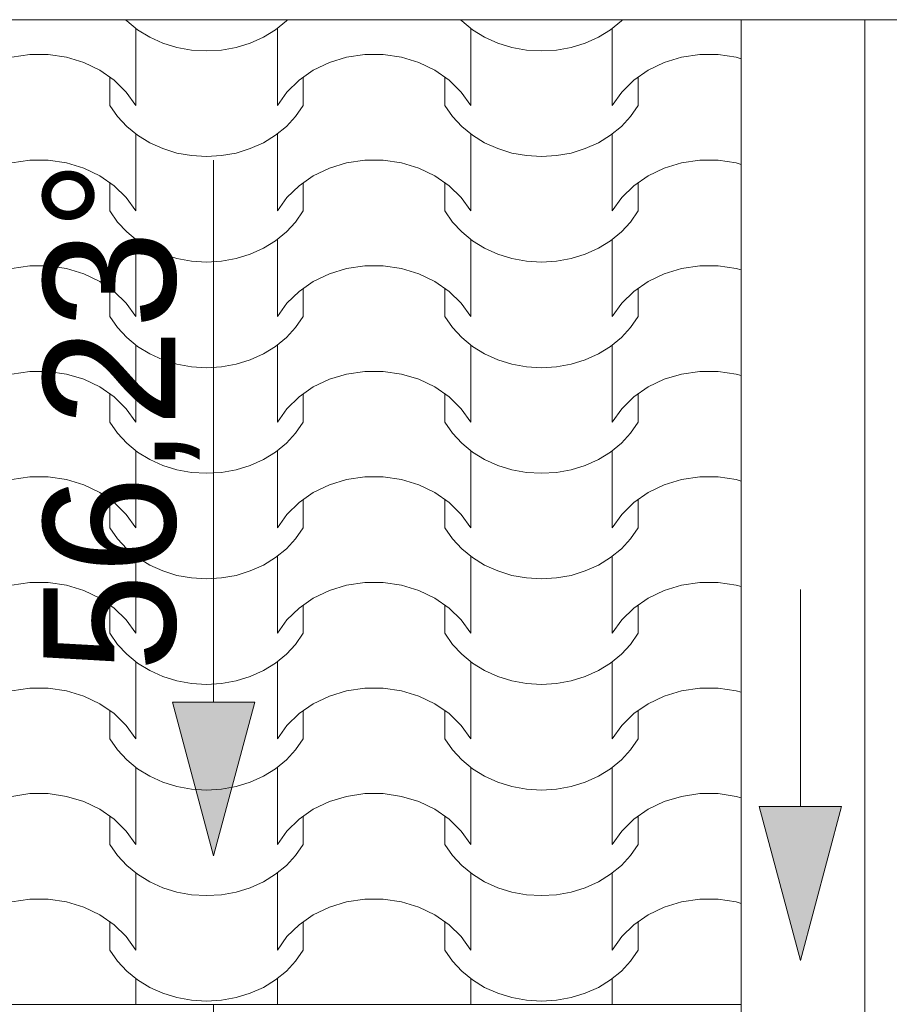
# Model space of a CAD drawing. Extents: x -528673 to -426178, y 23200 to 131944.
# Tile 64 of 87: x -488536 to -487480, y 119142 to 120336. Entities that reach past the tile are written whole.
import ezdxf

# ---------------------------------------------------------------- set-up
doc = ezdxf.new("R2010")
doc.units = 0
doc.header["$MEASUREMENT"] = 0
doc.linetypes.add('Dashed', pattern=[564.444447, 282.222223, -282.222223])
for name, color, linetype, lineweight in [('0_Nr_Pióra__21', 252, 'Continuous', 9), ('arch wypelnienia_Nr_Pióra__102', 252, 'Continuous', 9), ('INWENT DACH_Nr_Pióra__21', 252, 'Continuous', 9), ('INWENT RURY SPUSTOWE_Nr_Pióra__21', 252, 'Continuous', 9)]:
    doc.layers.add(name, color=color, linetype=linetype, lineweight=lineweight)
doc.layers.add('INWENT DACH', color=252, linetype='Continuous')
doc.layers.add('INWENT RURY SPUSTOWE', color=252, linetype='Continuous')
doc.styles.add('GENERATED_STYLE_1', font='txt')

# ---------------------------------------------------------------- blocks, each defined once
blk = doc.blocks.new('*X16')
at = {"layer": 'arch wypelnienia_Nr_Pióra__102', "linetype": 'Continuous'}
for p, q in [((-488407.1, 120336.4), (-488405.7, 120335)), ((-488405.7, 120335), (-488392.6, 120324.3)), ((-488225.2, 120324.3), (-488212, 120335)), ((-488212, 120335), (-488210.7, 120336.4)), ((-488000.7, 120336.4), (-487999.3, 120335)), ((-487999.3, 120335), (-487986.2, 120324.3)), ((-487818.8, 120324.3), (-487805.6, 120335)), ((-487805.6, 120335), (-487804.3, 120336.4)), ((-488394.8, 120325.9), (-488394.8, 120251.5)), ((-488392.6, 120324.3), (-488377.9, 120315.3)), ((-488239.9, 120315.3), (-488225.2, 120324.3)), ((-488223, 120325.9), (-488223, 120251.5)), ((-487988.4, 120325.9), (-487988.4, 120251.5)), ((-487986.2, 120324.3), (-487971.5, 120315.3)), ((-487833.5, 120315.3), (-487818.8, 120324.3)), ((-487816.6, 120325.9), (-487816.6, 120251.5)), ((-488377.9, 120315.3), (-488361.8, 120308)), ((-488256, 120308), (-488239.9, 120315.3)), ((-487971.5, 120315.3), (-487955.4, 120308)), ((-487849.6, 120308), (-487833.5, 120315.3)), ((-488394.8, 120306.8), (-488394.8, 120232.4)), ((-488361.8, 120308), (-488344.8, 120302.8)), ((-488344.8, 120302.8), (-488327, 120299.6)), ((-488327, 120299.6), (-488308.9, 120298.5)), ((-488308.9, 120298.5), (-488290.8, 120299.6)), ((-488290.8, 120299.6), (-488273, 120302.8)), ((-488273, 120302.8), (-488256, 120308)), ((-488223, 120306.8), (-488223, 120232.4)), ((-487988.4, 120306.8), (-487988.4, 120232.4)), ((-487955.4, 120308), (-487938.4, 120302.8)), ((-487938.4, 120302.8), (-487920.6, 120299.6)), ((-487920.6, 120299.6), (-487902.5, 120298.5)), ((-487902.5, 120298.5), (-487884.4, 120299.6)), ((-487884.4, 120299.6), (-487866.6, 120302.8)), ((-487866.6, 120302.8), (-487849.6, 120308)), ((-487816.6, 120306.8), (-487816.6, 120232.4)), ((-488523.3, 120294), (-488545.3, 120290.8)), ((-488512.1, 120294), (-488523.3, 120294)), ((-488500.9, 120294), (-488512.1, 120294)), ((-488478.9, 120290.8), (-488500.9, 120294)), ((-488457.9, 120284.4), (-488478.9, 120290.8)), ((-488138.9, 120290.8), (-488159.9, 120284.4)), ((-488116.9, 120294), (-488138.9, 120290.8)), ((-488105.7, 120294), (-488116.9, 120294)), ((-488094.5, 120294), (-488105.7, 120294)), ((-488072.5, 120290.8), (-488094.5, 120294)), ((-488051.5, 120284.4), (-488072.5, 120290.8)), ((-487732.5, 120290.8), (-487753.5, 120284.4)), ((-487710.5, 120294), (-487732.5, 120290.8)), ((-487699.3, 120294), (-487710.5, 120294)), ((-487688.1, 120294), (-487699.3, 120294)), ((-487666.1, 120290.8), (-487688.1, 120294)), ((-487660.2, 120289), (-487666.1, 120290.8)), ((-488438.4, 120275.1), (-488457.9, 120284.4)), ((-488421.1, 120263.1), (-488438.4, 120275.1)), ((-488179.4, 120275.1), (-488196.7, 120263.1)), ((-488159.9, 120284.4), (-488179.4, 120275.1)), ((-488032, 120275.1), (-488051.5, 120284.4)), ((-488014.7, 120263.1), (-488032, 120275.1)), ((-487773, 120275.1), (-487790.3, 120263.1)), ((-487753.5, 120284.4), (-487773, 120275.1)), ((-488426.2, 120266.6), (-488426.2, 120232.4)), ((-488406.4, 120248.7), (-488421.1, 120263.1)), ((-488196.7, 120263.1), (-488211.4, 120248.7)), ((-488191.6, 120266.6), (-488191.6, 120232.4)), ((-488019.8, 120266.6), (-488019.8, 120232.4)), ((-488000, 120248.7), (-488014.7, 120263.1)), ((-487790.3, 120263.1), (-487805, 120248.7)), ((-487785.2, 120266.6), (-487785.2, 120232.4)), ((-488394.8, 120232.4), (-488406.4, 120248.7)), ((-488211.4, 120248.7), (-488223, 120232.4)), ((-487988.4, 120232.4), (-488000, 120248.7)), ((-487805, 120248.7), (-487816.6, 120232.4)), ((-488426.2, 120232.4), (-488417, 120219.1)), ((-488200.8, 120219.1), (-488191.6, 120232.4)), ((-488019.8, 120232.4), (-488010.6, 120219.1)), ((-487794.4, 120219.1), (-487785.2, 120232.4)), ((-488417, 120219.1), (-488405.7, 120206.9)), ((-488212, 120206.9), (-488200.8, 120219.1)), ((-488010.6, 120219.1), (-487999.3, 120206.9)), ((-487805.6, 120206.9), (-487794.4, 120219.1)), ((-488405.7, 120206.9), (-488392.6, 120196.2)), ((-488225.2, 120196.2), (-488212, 120206.9)), ((-487999.3, 120206.9), (-487986.2, 120196.2)), ((-487818.8, 120196.2), (-487805.6, 120206.9)), ((-488394.8, 120197.8), (-488394.8, 120123.4)), ((-488392.6, 120196.2), (-488377.9, 120187.2)), ((-488239.9, 120187.2), (-488225.2, 120196.2)), ((-488223, 120197.8), (-488223, 120123.4)), ((-487988.4, 120197.8), (-487988.4, 120123.4)), ((-487986.2, 120196.2), (-487971.5, 120187.2)), ((-487833.5, 120187.2), (-487818.8, 120196.2)), ((-487816.6, 120197.8), (-487816.6, 120123.4)), ((-488394.8, 120178.7), (-488394.8, 120104.4)), ((-488377.9, 120187.2), (-488361.8, 120180)), ((-488361.8, 120180), (-488344.8, 120174.7)), ((-488273, 120174.7), (-488256, 120180)), ((-488256, 120180), (-488239.9, 120187.2)), ((-488223, 120178.7), (-488223, 120104.4)), ((-487988.4, 120178.7), (-487988.4, 120104.4)), ((-487971.5, 120187.2), (-487955.4, 120180)), ((-487955.4, 120180), (-487938.4, 120174.7)), ((-487866.6, 120174.7), (-487849.6, 120180)), ((-487849.6, 120180), (-487833.5, 120187.2)), ((-487816.6, 120178.7), (-487816.6, 120104.4)), ((-488344.8, 120174.7), (-488327, 120171.5)), ((-488327, 120171.5), (-488308.9, 120170.4)), ((-488308.9, 120170.4), (-488290.8, 120171.5)), ((-488290.8, 120171.5), (-488273, 120174.7)), ((-487938.4, 120174.7), (-487920.6, 120171.5)), ((-487920.6, 120171.5), (-487902.5, 120170.4)), ((-487902.5, 120170.4), (-487884.4, 120171.5)), ((-487884.4, 120171.5), (-487866.6, 120174.7)), ((-488523.3, 120166), (-488545.3, 120162.7)), ((-488512.1, 120166), (-488523.3, 120166)), ((-488500.9, 120166), (-488512.1, 120166)), ((-488478.9, 120162.7), (-488500.9, 120166)), ((-488457.9, 120156.4), (-488478.9, 120162.7)), ((-488438.4, 120147), (-488457.9, 120156.4)), ((-488159.9, 120156.4), (-488179.4, 120147)), ((-488138.9, 120162.7), (-488159.9, 120156.4)), ((-488116.9, 120166), (-488138.9, 120162.7)), ((-488105.7, 120166), (-488116.9, 120166)), ((-488094.5, 120166), (-488105.7, 120166)), ((-488072.5, 120162.7), (-488094.5, 120166)), ((-488051.5, 120156.4), (-488072.5, 120162.7)), ((-488032, 120147), (-488051.5, 120156.4)), ((-487753.5, 120156.4), (-487773, 120147)), ((-487732.5, 120162.7), (-487753.5, 120156.4)), ((-487710.5, 120166), (-487732.5, 120162.7)), ((-487699.3, 120166), (-487710.5, 120166)), ((-487688.1, 120166), (-487699.3, 120166)), ((-487666.1, 120162.7), (-487688.1, 120166)), ((-487660.2, 120160.9), (-487666.1, 120162.7)), ((-488421.1, 120135), (-488438.4, 120147)), ((-488179.4, 120147), (-488196.7, 120135)), ((-488014.7, 120135), (-488032, 120147)), ((-487773, 120147), (-487790.3, 120135)), ((-488426.2, 120138.6), (-488426.2, 120104.4)), ((-488406.4, 120120.7), (-488421.1, 120135)), ((-488196.7, 120135), (-488211.4, 120120.7)), ((-488191.6, 120138.6), (-488191.6, 120104.4)), ((-488019.8, 120138.6), (-488019.8, 120104.4)), ((-488000, 120120.7), (-488014.7, 120135)), ((-487790.3, 120135), (-487805, 120120.7)), ((-487785.2, 120138.6), (-487785.2, 120104.4)), ((-488394.8, 120104.4), (-488406.4, 120120.7)), ((-488211.4, 120120.7), (-488223, 120104.4)), ((-487988.4, 120104.4), (-488000, 120120.7)), ((-487805, 120120.7), (-487816.6, 120104.4)), ((-488426.2, 120104.4), (-488417, 120091)), ((-488200.8, 120091), (-488191.6, 120104.4)), ((-488019.8, 120104.4), (-488010.6, 120091)), ((-487794.4, 120091), (-487785.2, 120104.4)), ((-488417, 120091), (-488405.7, 120078.9)), ((-488212, 120078.9), (-488200.8, 120091)), ((-488010.6, 120091), (-487999.3, 120078.9)), ((-487805.6, 120078.9), (-487794.4, 120091)), ((-488405.7, 120078.9), (-488392.6, 120068.2)), ((-488225.2, 120068.2), (-488212, 120078.9)), ((-487999.3, 120078.9), (-487986.2, 120068.2)), ((-487818.8, 120068.2), (-487805.6, 120078.9)), ((-488394.8, 120069.7), (-488394.8, 119995.4)), ((-488392.6, 120068.2), (-488377.9, 120059.1)), ((-488377.9, 120059.1), (-488361.8, 120051.9)), ((-488256, 120051.9), (-488239.9, 120059.1)), ((-488239.9, 120059.1), (-488225.2, 120068.2)), ((-488223, 120069.7), (-488223, 119995.4)), ((-487988.4, 120069.7), (-487988.4, 119995.4)), ((-487986.2, 120068.2), (-487971.5, 120059.1)), ((-487971.5, 120059.1), (-487955.4, 120051.9)), ((-487849.6, 120051.9), (-487833.5, 120059.1)), ((-487833.5, 120059.1), (-487818.8, 120068.2)), ((-487816.6, 120069.7), (-487816.6, 119995.4)), ((-488394.8, 120050.7), (-488394.8, 119976.3)), ((-488361.8, 120051.9), (-488344.8, 120046.6)), ((-488344.8, 120046.6), (-488327, 120043.4)), ((-488290.8, 120043.4), (-488273, 120046.6)), ((-488273, 120046.6), (-488256, 120051.9)), ((-488223, 120050.7), (-488223, 119976.3)), ((-487988.4, 120050.7), (-487988.4, 119976.3)), ((-487955.4, 120051.9), (-487938.4, 120046.6)), ((-487938.4, 120046.6), (-487920.6, 120043.4)), ((-487884.4, 120043.4), (-487866.6, 120046.6)), ((-487866.6, 120046.6), (-487849.6, 120051.9)), ((-487816.6, 120050.7), (-487816.6, 119976.3)), ((-488523.3, 120037.9), (-488545.3, 120034.7)), ((-488512.1, 120037.9), (-488523.3, 120037.9)), ((-488500.9, 120037.9), (-488512.1, 120037.9)), ((-488478.9, 120034.7), (-488500.9, 120037.9)), ((-488457.9, 120028.3), (-488478.9, 120034.7)), ((-488327, 120043.4), (-488308.9, 120042.4)), ((-488308.9, 120042.4), (-488290.8, 120043.4)), ((-488138.9, 120034.7), (-488159.9, 120028.3)), ((-488116.9, 120037.9), (-488138.9, 120034.7)), ((-488105.7, 120037.9), (-488116.9, 120037.9)), ((-488094.5, 120037.9), (-488105.7, 120037.9)), ((-488072.5, 120034.7), (-488094.5, 120037.9)), ((-488051.5, 120028.3), (-488072.5, 120034.7)), ((-487920.6, 120043.4), (-487902.5, 120042.4)), ((-487902.5, 120042.4), (-487884.4, 120043.4)), ((-487732.5, 120034.7), (-487753.5, 120028.3)), ((-487710.5, 120037.9), (-487732.5, 120034.7)), ((-487699.3, 120037.9), (-487710.5, 120037.9)), ((-487688.1, 120037.9), (-487699.3, 120037.9)), ((-487666.1, 120034.7), (-487688.1, 120037.9)), ((-487660.2, 120032.9), (-487666.1, 120034.7)), ((-488438.4, 120019), (-488457.9, 120028.3)), ((-488159.9, 120028.3), (-488179.4, 120019)), ((-488032, 120019), (-488051.5, 120028.3)), ((-487753.5, 120028.3), (-487773, 120019)), ((-488421.1, 120006.9), (-488438.4, 120019)), ((-488179.4, 120019), (-488196.7, 120006.9)), ((-488014.7, 120006.9), (-488032, 120019)), ((-487773, 120019), (-487790.3, 120006.9)), ((-488426.2, 120010.5), (-488426.2, 119976.3)), ((-488406.4, 119992.6), (-488421.1, 120006.9)), ((-488196.7, 120006.9), (-488211.4, 119992.6)), ((-488191.6, 120010.5), (-488191.6, 119976.3)), ((-488019.8, 120010.5), (-488019.8, 119976.3)), ((-488000, 119992.6), (-488014.7, 120006.9)), ((-487790.3, 120006.9), (-487805, 119992.6)), ((-487785.2, 120010.5), (-487785.2, 119976.3)), ((-488394.8, 119976.3), (-488406.4, 119992.6)), ((-488211.4, 119992.6), (-488223, 119976.3)), ((-487988.4, 119976.3), (-488000, 119992.6)), ((-487805, 119992.6), (-487816.6, 119976.3)), ((-488426.2, 119976.3), (-488417, 119962.9)), ((-488200.8, 119962.9), (-488191.6, 119976.3)), ((-488019.8, 119976.3), (-488010.6, 119962.9)), ((-487794.4, 119962.9), (-487785.2, 119976.3)), ((-488417, 119962.9), (-488405.7, 119950.8)), ((-488212, 119950.8), (-488200.8, 119962.9)), ((-488010.6, 119962.9), (-487999.3, 119950.8)), ((-487805.6, 119950.8), (-487794.4, 119962.9)), ((-488405.7, 119950.8), (-488392.6, 119940.1)), ((-488394.8, 119941.7), (-488394.8, 119867.3)), ((-488392.6, 119940.1), (-488377.9, 119931.1)), ((-488239.9, 119931.1), (-488225.2, 119940.1)), ((-488225.2, 119940.1), (-488212, 119950.8)), ((-488223, 119941.7), (-488223, 119867.3)), ((-487999.3, 119950.8), (-487986.2, 119940.1)), ((-487988.4, 119941.7), (-487988.4, 119867.3)), ((-487986.2, 119940.1), (-487971.5, 119931.1)), ((-487833.5, 119931.1), (-487818.8, 119940.1)), ((-487818.8, 119940.1), (-487805.6, 119950.8)), ((-487816.6, 119941.7), (-487816.6, 119867.3)), ((-488377.9, 119931.1), (-488361.8, 119923.8)), ((-488256, 119923.8), (-488239.9, 119931.1)), ((-487971.5, 119931.1), (-487955.4, 119923.8)), ((-487849.6, 119923.8), (-487833.5, 119931.1)), ((-488394.8, 119922.6), (-488394.8, 119848.2)), ((-488361.8, 119923.8), (-488344.8, 119918.6)), ((-488344.8, 119918.6), (-488327, 119915.4)), ((-488327, 119915.4), (-488308.9, 119914.3)), ((-488308.9, 119914.3), (-488290.8, 119915.4)), ((-488290.8, 119915.4), (-488273, 119918.6)), ((-488273, 119918.6), (-488256, 119923.8)), ((-488223, 119922.6), (-488223, 119848.2)), ((-487988.4, 119922.6), (-487988.4, 119848.2)), ((-487955.4, 119923.8), (-487938.4, 119918.6)), ((-487938.4, 119918.6), (-487920.6, 119915.4)), ((-487920.6, 119915.4), (-487902.5, 119914.3)), ((-487902.5, 119914.3), (-487884.4, 119915.4)), ((-487884.4, 119915.4), (-487866.6, 119918.6)), ((-487866.6, 119918.6), (-487849.6, 119923.8)), ((-487816.6, 119922.6), (-487816.6, 119848.2)), ((-488523.3, 119909.8), (-488545.3, 119906.6)), ((-488512.1, 119909.8), (-488523.3, 119909.8)), ((-488500.9, 119909.8), (-488512.1, 119909.8)), ((-488478.9, 119906.6), (-488500.9, 119909.8)), ((-488457.9, 119900.2), (-488478.9, 119906.6)), ((-488138.9, 119906.6), (-488159.9, 119900.2)), ((-488116.9, 119909.8), (-488138.9, 119906.6)), ((-488105.7, 119909.8), (-488116.9, 119909.8)), ((-488094.5, 119909.8), (-488105.7, 119909.8)), ((-488072.5, 119906.6), (-488094.5, 119909.8)), ((-488051.5, 119900.2), (-488072.5, 119906.6)), ((-487732.5, 119906.6), (-487753.5, 119900.2)), ((-487710.5, 119909.8), (-487732.5, 119906.6)), ((-487699.3, 119909.8), (-487710.5, 119909.8)), ((-487688.1, 119909.8), (-487699.3, 119909.8)), ((-487666.1, 119906.6), (-487688.1, 119909.8)), ((-487660.2, 119904.8), (-487666.1, 119906.6)), ((-488438.4, 119890.9), (-488457.9, 119900.2)), ((-488159.9, 119900.2), (-488179.4, 119890.9)), ((-488032, 119890.9), (-488051.5, 119900.2)), ((-487753.5, 119900.2), (-487773, 119890.9)), ((-488421.1, 119878.9), (-488438.4, 119890.9)), ((-488426.2, 119882.4), (-488426.2, 119848.2)), ((-488179.4, 119890.9), (-488196.7, 119878.9)), ((-488191.6, 119882.4), (-488191.6, 119848.2)), ((-488014.7, 119878.9), (-488032, 119890.9)), ((-488019.8, 119882.4), (-488019.8, 119848.2)), ((-487773, 119890.9), (-487790.3, 119878.9)), ((-487785.2, 119882.4), (-487785.2, 119848.2)), ((-488406.4, 119864.5), (-488421.1, 119878.9)), ((-488196.7, 119878.9), (-488211.4, 119864.5)), ((-488000, 119864.5), (-488014.7, 119878.9)), ((-487790.3, 119878.9), (-487805, 119864.5)), ((-488394.8, 119848.2), (-488406.4, 119864.5)), ((-488211.4, 119864.5), (-488223, 119848.2)), ((-487988.4, 119848.2), (-488000, 119864.5)), ((-487805, 119864.5), (-487816.6, 119848.2)), ((-488426.2, 119848.2), (-488417, 119834.9)), ((-488200.8, 119834.9), (-488191.6, 119848.2)), ((-488019.8, 119848.2), (-488010.6, 119834.9)), ((-487794.4, 119834.9), (-487785.2, 119848.2)), ((-488417, 119834.9), (-488405.7, 119822.7)), ((-488212, 119822.7), (-488200.8, 119834.9)), ((-488010.6, 119834.9), (-487999.3, 119822.7)), ((-487805.6, 119822.7), (-487794.4, 119834.9)), ((-488405.7, 119822.7), (-488392.6, 119812)), ((-488225.2, 119812), (-488212, 119822.7)), ((-487999.3, 119822.7), (-487986.2, 119812)), ((-487818.8, 119812), (-487805.6, 119822.7)), ((-488394.8, 119813.6), (-488394.8, 119739.2)), ((-488392.6, 119812), (-488377.9, 119803)), ((-488239.9, 119803), (-488225.2, 119812)), ((-488223, 119813.6), (-488223, 119739.2)), ((-487988.4, 119813.6), (-487988.4, 119739.2)), ((-487986.2, 119812), (-487971.5, 119803)), ((-487833.5, 119803), (-487818.8, 119812)), ((-487816.6, 119813.6), (-487816.6, 119739.2)), ((-488377.9, 119803), (-488361.8, 119795.8)), ((-488361.8, 119795.8), (-488344.8, 119790.5)), ((-488273, 119790.5), (-488256, 119795.8)), ((-488256, 119795.8), (-488239.9, 119803)), ((-487971.5, 119803), (-487955.4, 119795.8)), ((-487955.4, 119795.8), (-487938.4, 119790.5)), ((-487866.6, 119790.5), (-487849.6, 119795.8)), ((-487849.6, 119795.8), (-487833.5, 119803)), ((-488394.8, 119794.5), (-488394.8, 119720.2)), ((-488344.8, 119790.5), (-488327, 119787.3)), ((-488327, 119787.3), (-488308.9, 119786.2)), ((-488308.9, 119786.2), (-488290.8, 119787.3)), ((-488290.8, 119787.3), (-488273, 119790.5)), ((-488223, 119794.5), (-488223, 119720.2)), ((-487988.4, 119794.5), (-487988.4, 119720.2)), ((-487938.4, 119790.5), (-487920.6, 119787.3)), ((-487920.6, 119787.3), (-487902.5, 119786.2)), ((-487902.5, 119786.2), (-487884.4, 119787.3)), ((-487884.4, 119787.3), (-487866.6, 119790.5)), ((-487816.6, 119794.5), (-487816.6, 119720.2)), ((-488523.3, 119781.8), (-488545.3, 119778.5)), ((-488512.1, 119781.8), (-488523.3, 119781.8)), ((-488500.9, 119781.8), (-488512.1, 119781.8)), ((-488478.9, 119778.5), (-488500.9, 119781.8)), ((-488457.9, 119772.2), (-488478.9, 119778.5)), ((-488438.4, 119762.8), (-488457.9, 119772.2)), ((-488159.9, 119772.2), (-488179.4, 119762.8)), ((-488138.9, 119778.5), (-488159.9, 119772.2)), ((-488116.9, 119781.8), (-488138.9, 119778.5)), ((-488105.7, 119781.8), (-488116.9, 119781.8)), ((-488094.5, 119781.8), (-488105.7, 119781.8)), ((-488072.5, 119778.5), (-488094.5, 119781.8)), ((-488051.5, 119772.2), (-488072.5, 119778.5)), ((-488032, 119762.8), (-488051.5, 119772.2)), ((-487753.5, 119772.2), (-487773, 119762.8)), ((-487732.5, 119778.5), (-487753.5, 119772.2)), ((-487710.5, 119781.8), (-487732.5, 119778.5)), ((-487699.3, 119781.8), (-487710.5, 119781.8)), ((-487688.1, 119781.8), (-487699.3, 119781.8)), ((-487666.1, 119778.5), (-487688.1, 119781.8)), ((-487660.2, 119776.7), (-487666.1, 119778.5)), ((-488421.1, 119750.8), (-488438.4, 119762.8)), ((-488179.4, 119762.8), (-488196.7, 119750.8)), ((-488014.7, 119750.8), (-488032, 119762.8)), ((-487773, 119762.8), (-487790.3, 119750.8)), ((-488426.2, 119754.4), (-488426.2, 119720.2)), ((-488406.4, 119736.4), (-488421.1, 119750.8)), ((-488196.7, 119750.8), (-488211.4, 119736.4)), ((-488191.6, 119754.4), (-488191.6, 119720.2)), ((-488019.8, 119754.4), (-488019.8, 119720.2)), ((-488000, 119736.4), (-488014.7, 119750.8)), ((-487790.3, 119750.8), (-487805, 119736.4)), ((-487785.2, 119754.4), (-487785.2, 119720.2)), ((-488394.8, 119720.2), (-488406.4, 119736.4)), ((-488211.4, 119736.4), (-488223, 119720.2)), ((-487988.4, 119720.2), (-488000, 119736.4)), ((-487805, 119736.4), (-487816.6, 119720.2)), ((-488426.2, 119720.2), (-488417, 119706.8)), ((-488200.8, 119706.8), (-488191.6, 119720.2)), ((-488019.8, 119720.2), (-488010.6, 119706.8)), ((-487794.4, 119706.8), (-487785.2, 119720.2)), ((-488417, 119706.8), (-488405.7, 119694.7)), ((-488212, 119694.7), (-488200.8, 119706.8)), ((-488010.6, 119706.8), (-487999.3, 119694.7)), ((-487805.6, 119694.7), (-487794.4, 119706.8)), ((-488405.7, 119694.7), (-488392.6, 119684)), ((-488225.2, 119684), (-488212, 119694.7)), ((-487999.3, 119694.7), (-487986.2, 119684)), ((-487818.8, 119684), (-487805.6, 119694.7)), ((-488394.8, 119685.5), (-488394.8, 119611.2)), ((-488392.6, 119684), (-488377.9, 119674.9)), ((-488239.9, 119674.9), (-488225.2, 119684)), ((-488223, 119685.5), (-488223, 119611.2)), ((-487988.4, 119685.5), (-487988.4, 119611.2)), ((-487986.2, 119684), (-487971.5, 119674.9)), ((-487833.5, 119674.9), (-487818.8, 119684)), ((-487816.6, 119685.5), (-487816.6, 119611.2)), ((-488394.8, 119666.5), (-488394.8, 119592.1)), ((-488377.9, 119674.9), (-488361.8, 119667.7)), ((-488361.8, 119667.7), (-488344.8, 119662.4)), ((-488273, 119662.4), (-488256, 119667.7)), ((-488256, 119667.7), (-488239.9, 119674.9)), ((-488223, 119666.5), (-488223, 119592.1)), ((-487988.4, 119666.5), (-487988.4, 119592.1)), ((-487971.5, 119674.9), (-487955.4, 119667.7)), ((-487955.4, 119667.7), (-487938.4, 119662.4)), ((-487866.6, 119662.4), (-487849.6, 119667.7)), ((-487849.6, 119667.7), (-487833.5, 119674.9)), ((-487816.6, 119666.5), (-487816.6, 119592.1)), ((-488523.3, 119653.7), (-488545.3, 119650.5)), ((-488512.1, 119653.7), (-488523.3, 119653.7)), ((-488500.9, 119653.7), (-488512.1, 119653.7)), ((-488478.9, 119650.5), (-488500.9, 119653.7)), ((-488344.8, 119662.4), (-488327, 119659.2)), ((-488327, 119659.2), (-488308.9, 119658.2)), ((-488308.9, 119658.2), (-488290.8, 119659.2)), ((-488290.8, 119659.2), (-488273, 119662.4)), ((-488116.9, 119653.7), (-488138.9, 119650.5)), ((-488105.7, 119653.7), (-488116.9, 119653.7)), ((-488094.5, 119653.7), (-488105.7, 119653.7)), ((-488072.5, 119650.5), (-488094.5, 119653.7)), ((-487938.4, 119662.4), (-487920.6, 119659.2)), ((-487920.6, 119659.2), (-487902.5, 119658.2)), ((-487902.5, 119658.2), (-487884.4, 119659.2)), ((-487884.4, 119659.2), (-487866.6, 119662.4)), ((-487710.5, 119653.7), (-487732.5, 119650.5)), ((-487699.3, 119653.7), (-487710.5, 119653.7)), ((-487688.1, 119653.7), (-487699.3, 119653.7)), ((-487666.1, 119650.5), (-487688.1, 119653.7)), ((-488457.9, 119644.1), (-488478.9, 119650.5)), ((-488438.4, 119634.8), (-488457.9, 119644.1)), ((-488159.9, 119644.1), (-488179.4, 119634.8)), ((-488138.9, 119650.5), (-488159.9, 119644.1)), ((-488051.5, 119644.1), (-488072.5, 119650.5)), ((-488032, 119634.8), (-488051.5, 119644.1)), ((-487753.5, 119644.1), (-487773, 119634.8)), ((-487732.5, 119650.5), (-487753.5, 119644.1)), ((-487660.2, 119648.7), (-487666.1, 119650.5)), ((-488421.1, 119622.7), (-488438.4, 119634.8)), ((-488179.4, 119634.8), (-488196.7, 119622.7)), ((-488014.7, 119622.7), (-488032, 119634.8)), ((-487773, 119634.8), (-487790.3, 119622.7)), ((-488426.2, 119626.3), (-488426.2, 119592.1)), ((-488406.4, 119608.4), (-488421.1, 119622.7)), ((-488196.7, 119622.7), (-488211.4, 119608.4)), ((-488191.6, 119626.3), (-488191.6, 119592.1)), ((-488019.8, 119626.3), (-488019.8, 119592.1)), ((-488000, 119608.4), (-488014.7, 119622.7)), ((-487790.3, 119622.7), (-487805, 119608.4)), ((-487785.2, 119626.3), (-487785.2, 119592.1)), ((-488394.8, 119592.1), (-488406.4, 119608.4)), ((-488211.4, 119608.4), (-488223, 119592.1)), ((-487988.4, 119592.1), (-488000, 119608.4)), ((-487805, 119608.4), (-487816.6, 119592.1)), ((-488426.2, 119592.1), (-488417, 119578.7)), ((-488200.8, 119578.7), (-488191.6, 119592.1)), ((-488019.8, 119592.1), (-488010.6, 119578.7)), ((-487794.4, 119578.7), (-487785.2, 119592.1)), ((-488417, 119578.7), (-488405.7, 119566.6)), ((-488212, 119566.6), (-488200.8, 119578.7)), ((-488010.6, 119578.7), (-487999.3, 119566.6)), ((-487805.6, 119566.6), (-487794.4, 119578.7)), ((-488405.7, 119566.6), (-488392.6, 119555.9)), ((-488394.8, 119557.5), (-488394.8, 119483.1)), ((-488225.2, 119555.9), (-488212, 119566.6)), ((-488223, 119557.5), (-488223, 119483.1)), ((-487999.3, 119566.6), (-487986.2, 119555.9)), ((-487988.4, 119557.5), (-487988.4, 119483.1)), ((-487818.8, 119555.9), (-487805.6, 119566.6)), ((-487816.6, 119557.5), (-487816.6, 119483.1)), ((-488392.6, 119555.9), (-488377.9, 119546.8)), ((-488377.9, 119546.8), (-488361.8, 119539.6)), ((-488256, 119539.6), (-488239.9, 119546.8)), ((-488239.9, 119546.8), (-488225.2, 119555.9)), ((-487986.2, 119555.9), (-487971.5, 119546.8)), ((-487971.5, 119546.8), (-487955.4, 119539.6)), ((-487849.6, 119539.6), (-487833.5, 119546.8)), ((-487833.5, 119546.8), (-487818.8, 119555.9)), ((-488394.8, 119538.4), (-488394.8, 119464)), ((-488361.8, 119539.6), (-488344.8, 119534.4)), ((-488344.8, 119534.4), (-488327, 119531.2)), ((-488290.8, 119531.2), (-488273, 119534.4)), ((-488273, 119534.4), (-488256, 119539.6)), ((-488223, 119538.4), (-488223, 119464)), ((-487988.4, 119538.4), (-487988.4, 119464)), ((-487955.4, 119539.6), (-487938.4, 119534.4)), ((-487938.4, 119534.4), (-487920.6, 119531.2)), ((-487884.4, 119531.2), (-487866.6, 119534.4)), ((-487866.6, 119534.4), (-487849.6, 119539.6)), ((-487816.6, 119538.4), (-487816.6, 119464)), ((-488523.3, 119525.6), (-488545.3, 119522.4)), ((-488512.1, 119525.6), (-488523.3, 119525.6)), ((-488500.9, 119525.6), (-488512.1, 119525.6)), ((-488478.9, 119522.4), (-488500.9, 119525.6)), ((-488457.9, 119516), (-488478.9, 119522.4)), ((-488327, 119531.2), (-488308.9, 119530.1)), ((-488308.9, 119530.1), (-488290.8, 119531.2)), ((-488138.9, 119522.4), (-488159.9, 119516)), ((-488116.9, 119525.6), (-488138.9, 119522.4)), ((-488105.7, 119525.6), (-488116.9, 119525.6)), ((-488094.5, 119525.6), (-488105.7, 119525.6)), ((-488072.5, 119522.4), (-488094.5, 119525.6)), ((-488051.5, 119516), (-488072.5, 119522.4)), ((-487920.6, 119531.2), (-487902.5, 119530.1)), ((-487902.5, 119530.1), (-487884.4, 119531.2)), ((-487732.5, 119522.4), (-487753.5, 119516)), ((-487710.5, 119525.6), (-487732.5, 119522.4)), ((-487699.3, 119525.6), (-487710.5, 119525.6)), ((-487688.1, 119525.6), (-487699.3, 119525.6)), ((-487666.1, 119522.4), (-487688.1, 119525.6)), ((-487660.2, 119520.6), (-487666.1, 119522.4)), ((-488438.4, 119506.7), (-488457.9, 119516)), ((-488159.9, 119516), (-488179.4, 119506.7)), ((-488032, 119506.7), (-488051.5, 119516)), ((-487753.5, 119516), (-487773, 119506.7)), ((-488421.1, 119494.7), (-488438.4, 119506.7)), ((-488426.2, 119498.2), (-488426.2, 119464)), ((-488179.4, 119506.7), (-488196.7, 119494.7)), ((-488191.6, 119498.2), (-488191.6, 119464)), ((-488014.7, 119494.7), (-488032, 119506.7)), ((-488019.8, 119498.2), (-488019.8, 119464)), ((-487773, 119506.7), (-487790.3, 119494.7)), ((-487785.2, 119498.2), (-487785.2, 119464)), ((-488406.4, 119480.3), (-488421.1, 119494.7)), ((-488196.7, 119494.7), (-488211.4, 119480.3)), ((-488000, 119480.3), (-488014.7, 119494.7)), ((-487790.3, 119494.7), (-487805, 119480.3)), ((-488394.8, 119464), (-488406.4, 119480.3)), ((-488211.4, 119480.3), (-488223, 119464)), ((-487988.4, 119464), (-488000, 119480.3)), ((-487805, 119480.3), (-487816.6, 119464)), ((-488426.2, 119464), (-488417, 119450.7)), ((-488200.8, 119450.7), (-488191.6, 119464)), ((-488019.8, 119464), (-488010.6, 119450.7)), ((-487794.4, 119450.7), (-487785.2, 119464)), ((-488417, 119450.7), (-488405.7, 119438.5)), ((-488212, 119438.5), (-488200.8, 119450.7)), ((-488010.6, 119450.7), (-487999.3, 119438.5)), ((-487805.6, 119438.5), (-487794.4, 119450.7)), ((-488405.7, 119438.5), (-488392.6, 119427.8)), ((-488225.2, 119427.8), (-488212, 119438.5)), ((-487999.3, 119438.5), (-487986.2, 119427.8)), ((-487818.8, 119427.8), (-487805.6, 119438.5)), ((-488394.8, 119429.4), (-488394.8, 119355)), ((-488392.6, 119427.8), (-488377.9, 119418.8)), ((-488239.9, 119418.8), (-488225.2, 119427.8)), ((-488223, 119429.4), (-488223, 119355)), ((-487988.4, 119429.4), (-487988.4, 119355)), ((-487986.2, 119427.8), (-487971.5, 119418.8)), ((-487833.5, 119418.8), (-487818.8, 119427.8)), ((-487816.6, 119429.4), (-487816.6, 119355)), ((-488377.9, 119418.8), (-488361.8, 119411.6)), ((-488256, 119411.6), (-488239.9, 119418.8)), ((-487971.5, 119418.8), (-487955.4, 119411.6)), ((-487849.6, 119411.6), (-487833.5, 119418.8)), ((-488394.8, 119410.3), (-488394.8, 119336)), ((-488361.8, 119411.6), (-488344.8, 119406.3)), ((-488344.8, 119406.3), (-488327, 119403.1)), ((-488327, 119403.1), (-488308.9, 119402)), ((-488308.9, 119402), (-488290.8, 119403.1)), ((-488290.8, 119403.1), (-488273, 119406.3)), ((-488273, 119406.3), (-488256, 119411.6)), ((-488223, 119410.3), (-488223, 119336)), ((-487988.4, 119410.3), (-487988.4, 119336)), ((-487955.4, 119411.6), (-487938.4, 119406.3)), ((-487938.4, 119406.3), (-487920.6, 119403.1)), ((-487920.6, 119403.1), (-487902.5, 119402)), ((-487902.5, 119402), (-487884.4, 119403.1)), ((-487884.4, 119403.1), (-487866.6, 119406.3)), ((-487866.6, 119406.3), (-487849.6, 119411.6)), ((-487816.6, 119410.3), (-487816.6, 119336)), ((-488523.3, 119397.6), (-488545.3, 119394.3)), ((-488512.1, 119397.6), (-488523.3, 119397.6)), ((-488500.9, 119397.6), (-488512.1, 119397.6)), ((-488478.9, 119394.3), (-488500.9, 119397.6)), ((-488457.9, 119387.9), (-488478.9, 119394.3)), ((-488138.9, 119394.3), (-488159.9, 119387.9)), ((-488116.9, 119397.6), (-488138.9, 119394.3)), ((-488105.7, 119397.6), (-488116.9, 119397.6)), ((-488094.5, 119397.6), (-488105.7, 119397.6)), ((-488072.5, 119394.3), (-488094.5, 119397.6)), ((-488051.5, 119387.9), (-488072.5, 119394.3)), ((-487732.5, 119394.3), (-487753.5, 119387.9)), ((-487710.5, 119397.6), (-487732.5, 119394.3)), ((-487699.3, 119397.6), (-487710.5, 119397.6)), ((-487688.1, 119397.6), (-487699.3, 119397.6)), ((-487666.1, 119394.3), (-487688.1, 119397.6)), ((-487660.2, 119392.5), (-487666.1, 119394.3)), ((-488438.4, 119378.6), (-488457.9, 119387.9)), ((-488421.1, 119366.6), (-488438.4, 119378.6)), ((-488179.4, 119378.6), (-488196.7, 119366.6)), ((-488159.9, 119387.9), (-488179.4, 119378.6)), ((-488032, 119378.6), (-488051.5, 119387.9)), ((-488014.7, 119366.6), (-488032, 119378.6)), ((-487773, 119378.6), (-487790.3, 119366.6)), ((-487753.5, 119387.9), (-487773, 119378.6)), ((-488426.2, 119370.1), (-488426.2, 119336)), ((-488406.4, 119352.2), (-488421.1, 119366.6)), ((-488196.7, 119366.6), (-488211.4, 119352.2)), ((-488191.6, 119370.1), (-488191.6, 119336)), ((-488019.8, 119370.1), (-488019.8, 119336)), ((-488000, 119352.2), (-488014.7, 119366.6)), ((-487790.3, 119366.6), (-487805, 119352.2)), ((-487785.2, 119370.1), (-487785.2, 119336)), ((-488394.8, 119336), (-488406.4, 119352.2)), ((-488211.4, 119352.2), (-488223, 119336)), ((-487988.4, 119336), (-488000, 119352.2)), ((-487805, 119352.2), (-487816.6, 119336)), ((-488426.2, 119336), (-488417, 119322.6)), ((-488200.8, 119322.6), (-488191.6, 119336)), ((-488019.8, 119336), (-488010.6, 119322.6)), ((-487794.4, 119322.6), (-487785.2, 119336)), ((-488417, 119322.6), (-488405.7, 119310.5)), ((-488212, 119310.5), (-488200.8, 119322.6)), ((-488010.6, 119322.6), (-487999.3, 119310.5)), ((-487805.6, 119310.5), (-487794.4, 119322.6)), ((-488405.7, 119310.5), (-488392.6, 119299.8)), ((-488225.2, 119299.8), (-488212, 119310.5)), ((-487999.3, 119310.5), (-487986.2, 119299.8)), ((-487818.8, 119299.8), (-487805.6, 119310.5)), ((-488394.8, 119301.3), (-488394.8, 119227)), ((-488392.6, 119299.8), (-488377.9, 119290.7)), ((-488239.9, 119290.7), (-488225.2, 119299.8)), ((-488223, 119301.3), (-488223, 119227)), ((-487988.4, 119301.3), (-487988.4, 119227)), ((-487986.2, 119299.8), (-487971.5, 119290.7)), ((-487833.5, 119290.7), (-487818.8, 119299.8)), ((-487816.6, 119301.3), (-487816.6, 119227)), ((-488394.8, 119282.3), (-488394.8, 119207.9)), ((-488377.9, 119290.7), (-488361.8, 119283.5)), ((-488361.8, 119283.5), (-488344.8, 119278.2)), ((-488273, 119278.2), (-488256, 119283.5)), ((-488256, 119283.5), (-488239.9, 119290.7)), ((-488223, 119282.3), (-488223, 119207.9)), ((-487988.4, 119282.3), (-487988.4, 119207.9)), ((-487971.5, 119290.7), (-487955.4, 119283.5)), ((-487955.4, 119283.5), (-487938.4, 119278.2)), ((-487866.6, 119278.2), (-487849.6, 119283.5)), ((-487849.6, 119283.5), (-487833.5, 119290.7)), ((-487816.6, 119282.3), (-487816.6, 119207.9)), ((-488344.8, 119278.2), (-488327, 119275)), ((-488327, 119275), (-488308.9, 119274)), ((-488308.9, 119274), (-488290.8, 119275)), ((-488290.8, 119275), (-488273, 119278.2)), ((-487938.4, 119278.2), (-487920.6, 119275)), ((-487920.6, 119275), (-487902.5, 119274)), ((-487902.5, 119274), (-487884.4, 119275)), ((-487884.4, 119275), (-487866.6, 119278.2)), ((-488523.3, 119269.5), (-488545.3, 119266.3)), ((-488512.1, 119269.5), (-488523.3, 119269.5)), ((-488500.9, 119269.5), (-488512.1, 119269.5)), ((-488478.9, 119266.3), (-488500.9, 119269.5)), ((-488457.9, 119259.9), (-488478.9, 119266.3)), ((-488438.4, 119250.5), (-488457.9, 119259.9)), ((-488159.9, 119259.9), (-488179.4, 119250.5)), ((-488138.9, 119266.3), (-488159.9, 119259.9)), ((-488116.9, 119269.5), (-488138.9, 119266.3)), ((-488105.7, 119269.5), (-488116.9, 119269.5)), ((-488094.5, 119269.5), (-488105.7, 119269.5)), ((-488072.5, 119266.3), (-488094.5, 119269.5)), ((-488051.5, 119259.9), (-488072.5, 119266.3)), ((-488032, 119250.5), (-488051.5, 119259.9)), ((-487753.5, 119259.9), (-487773, 119250.5)), ((-487732.5, 119266.3), (-487753.5, 119259.9)), ((-487710.5, 119269.5), (-487732.5, 119266.3)), ((-487699.3, 119269.5), (-487710.5, 119269.5)), ((-487688.1, 119269.5), (-487699.3, 119269.5)), ((-487666.1, 119266.3), (-487688.1, 119269.5)), ((-487660.2, 119264.5), (-487666.1, 119266.3)), ((-488421.1, 119238.5), (-488438.4, 119250.5)), ((-488179.4, 119250.5), (-488196.7, 119238.5)), ((-488014.7, 119238.5), (-488032, 119250.5)), ((-487773, 119250.5), (-487790.3, 119238.5)), ((-488426.2, 119242.1), (-488426.2, 119207.9)), ((-488406.4, 119224.2), (-488421.1, 119238.5)), ((-488196.7, 119238.5), (-488211.4, 119224.2)), ((-488191.6, 119242.1), (-488191.6, 119207.9)), ((-488019.8, 119242.1), (-488019.8, 119207.9)), ((-488000, 119224.2), (-488014.7, 119238.5)), ((-487790.3, 119238.5), (-487805, 119224.2)), ((-487785.2, 119242.1), (-487785.2, 119207.9)), ((-488394.8, 119207.9), (-488406.4, 119224.2)), ((-488211.4, 119224.2), (-488223, 119207.9)), ((-487988.4, 119207.9), (-488000, 119224.2)), ((-487805, 119224.2), (-487816.6, 119207.9)), ((-488426.2, 119207.9), (-488417, 119194.5)), ((-488200.8, 119194.5), (-488191.6, 119207.9)), ((-488019.8, 119207.9), (-488010.6, 119194.5)), ((-487794.4, 119194.5), (-487785.2, 119207.9)), ((-488417, 119194.5), (-488405.7, 119182.4)), ((-488212, 119182.4), (-488200.8, 119194.5)), ((-488010.6, 119194.5), (-487999.3, 119182.4)), ((-487805.6, 119182.4), (-487794.4, 119194.5)), ((-488405.7, 119182.4), (-488392.6, 119171.7)), ((-488225.2, 119171.7), (-488212, 119182.4)), ((-487999.3, 119182.4), (-487986.2, 119171.7)), ((-487818.8, 119171.7), (-487805.6, 119182.4)), ((-488394.8, 119173.3), (-488394.8, 119142)), ((-488392.6, 119171.7), (-488377.9, 119162.6)), ((-488239.9, 119162.6), (-488225.2, 119171.7)), ((-488223, 119173.3), (-488223, 119142)), ((-487988.4, 119173.3), (-487988.4, 119142)), ((-487986.2, 119171.7), (-487971.5, 119162.6)), ((-487833.5, 119162.6), (-487818.8, 119171.7)), ((-487816.6, 119173.3), (-487816.6, 119142)), ((-488394.8, 119154.2), (-488394.8, 119142)), ((-488377.9, 119162.6), (-488361.8, 119155.4)), ((-488361.8, 119155.4), (-488344.8, 119150.2)), ((-488273, 119150.2), (-488256, 119155.4)), ((-488256, 119155.4), (-488239.9, 119162.6)), ((-488223, 119154.2), (-488223, 119142)), ((-487988.4, 119154.2), (-487988.4, 119142)), ((-487971.5, 119162.6), (-487955.4, 119155.4)), ((-487955.4, 119155.4), (-487938.4, 119150.2)), ((-487866.6, 119150.2), (-487849.6, 119155.4)), ((-487849.6, 119155.4), (-487833.5, 119162.6)), ((-487816.6, 119154.2), (-487816.6, 119142)), ((-488344.8, 119150.2), (-488327, 119147)), ((-488327, 119147), (-488308.9, 119145.9)), ((-488308.9, 119145.9), (-488290.8, 119147)), ((-488290.8, 119147), (-488273, 119150.2)), ((-487938.4, 119150.2), (-487920.6, 119147)), ((-487920.6, 119147), (-487902.5, 119145.9)), ((-487902.5, 119145.9), (-487884.4, 119147)), ((-487884.4, 119147), (-487866.6, 119150.2))]:
    blk.add_line(p, q, dxfattribs=at)
blk = doc.blocks.new('Wypełnienie_8')
at = {"layer": 'arch wypelnienia_Nr_Pióra__102', "linetype": 'Dashed'}
blk.add_blockref('*X16', (0, 0), dxfattribs=at)
blk = doc.blocks.new('Linia_67', base_point=(-487588.3, 119645.2))
at = {"layer": 'INWENT RURY SPUSTOWE_Nr_Pióra__21', "linetype": 'Continuous'}
blk.add_hatch(color=256, dxfattribs=at).paths.add_polyline_path([(-487588.3, 119195.2), (-487638.3, 119381.9), (-487538.3, 119381.9)], flags=0)
for p, q in [((-487588.3, 119645.2), (-487588.3, 119381.9)), ((-487588.3, 119195.2), (-487638.3, 119381.9)), ((-487638.3, 119381.9), (-487538.3, 119381.9)), ((-487588.3, 119195.2), (-487538.3, 119381.9))]:
    blk.add_line(p, q, dxfattribs=at)
blk = doc.blocks.new('Linia_81', base_point=(-488300.4, 119142))
at = {"layer": 'INWENT DACH_Nr_Pióra__21', "linetype": 'Continuous'}
blk.add_hatch(color=256, dxfattribs=at).paths.add_polyline_path([(-488300.4, 118297.9), (-488350.4, 118484.5), (-488250.4, 118484.5)], flags=0)
for p, q in [((-488300.4, 119142), (-488300.4, 118484.5)), ((-488300.4, 118297.9), (-488350.4, 118484.5)), ((-488350.4, 118484.5), (-488250.4, 118484.5)), ((-488300.4, 118297.9), (-488250.4, 118484.5))]:
    blk.add_line(p, q, dxfattribs=at)
blk = doc.blocks.new('Linia_82', base_point=(-488300.4, 120166.2))
at = {"layer": 'INWENT DACH_Nr_Pióra__21', "linetype": 'Continuous'}
blk.add_hatch(color=256, dxfattribs=at).paths.add_polyline_path([(-488300.4, 119322), (-488350.4, 119508.7), (-488250.4, 119508.7)], flags=0)
for p, q in [((-488300.4, 120166.2), (-488300.4, 119508.7)), ((-488300.4, 119322), (-488350.4, 119508.7)), ((-488350.4, 119508.7), (-488250.4, 119508.7)), ((-488300.4, 119322), (-488250.4, 119508.7))]:
    blk.add_line(p, q, dxfattribs=at)

msp = doc.modelspace()

# ---------------------------------------------------------------- linework, layer by layer
at = {"layer": 'INWENT DACH_Nr_Pióra__21', "color": 252, "linetype": 'Continuous', "lineweight": 15}
for p, q in [((-487460.2, 120336.4), (-490720.2, 120336.4)), ((-487660.2, 118265), (-487660.2, 120336.4)), ((-487510.2, 120336.4), (-487660.2, 120336.4)), ((-487510.2, 118415.1), (-487510.2, 120336.4)), ((-489850.2, 119142), (-487660.2, 119142))]:
    msp.add_line(p, q, dxfattribs=at)

# ---------------------------------------------------------------- block references
at = {"layer": 'arch wypelnienia_Nr_Pióra__102', "color": 252, "linetype": 'Dashed', "lineweight": 15}
msp.add_blockref('Wypełnienie_8', (0, 0), dxfattribs=at)
at = {"layer": 'INWENT DACH', "color": 252, "linetype": 'Continuous', "lineweight": 15}
for name, p in [('Linia_82', (-488300.4, 120166.2)), ('Linia_81', (-488300.4, 119142))]:
    msp.add_blockref(name, p, dxfattribs=at)
at = {"layer": 'INWENT RURY SPUSTOWE', "color": 252, "linetype": 'Continuous', "lineweight": 15}
msp.add_blockref('Linia_67', (-487588.3, 119645.2), dxfattribs=at)

# ---------------------------------------------------------------- texts
at = {"layer": '0_Nr_Pióra__21', "color": 252, "linetype": 'Continuous', "lineweight": 15, "insert": (-488317.1, 120166.2), "char_height": 160, "attachment_point": 9, "rotation": 90, "style": 'GENERATED_STYLE_1'}
msp.add_mtext('{56,23°}', dxfattribs=at)

doc.saveas('drawing.dxf')
